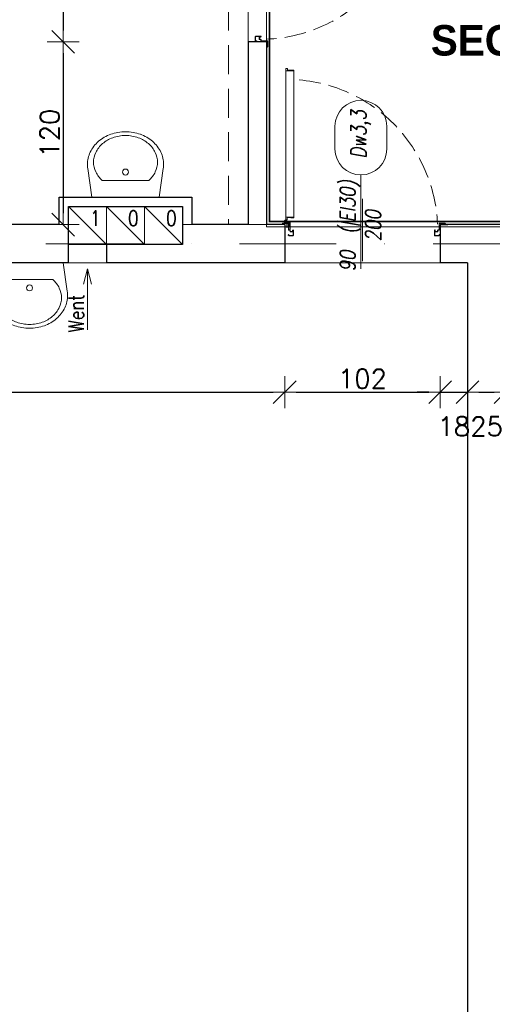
# Model space of a CAD drawing. Header units: millimetres. Extents: x 23192 to 177760, y -399809 to -79279.
# Tile 237 of 256: x 58332 to 58642, y -195440 to -194794. Entities that reach past the tile are written whole.
import ezdxf
from ezdxf.enums import TextEntityAlignment as Align

# ---------------------------------------------------------------- set-up
doc = ezdxf.new("R2010")
doc.units = ezdxf.units.MM
for name, pattern in [('2_3', [1, 0.5, -0.5]), ('CENTER', [0.6, 0.375, -0.075, 0.075, -0.075]), ('DASHDOT', [25.4, 12.7, -6.35, 0, -6.35]), ('HIDDEN', [9.525, 6.35, -3.175]), ('Hidden Line', [391.222223, 282.222223, -109])]:
    doc.linetypes.add(name, pattern=pattern)
doc.layers.get('0').update_dxf_attribs({"lineweight": 0})
for name, color, linetype, lineweight in [('!! 0_ Istn-sciany', 3, 'Continuous', 30), ('!! 0_ Istn-widok', 1, 'Continuous', 15), ('!! 0_ Opis', 8, 'Continuous', 13), ('!! 0_Istn-armatura', 6, 'Continuous', 9), ('!! 0_Istn-drzwi', 1, 'Continuous', 13), ('!! 0_Istn-went', 5, 'Continuous', 13), ('!! 0_Osie', 1, 'DASHDOT', 13), ('!! 1  WYDZIELENIE PPOŻ', 252, 'Continuous', 0), ('!! 1_drzwi-linia', 213, 'Continuous', 5), ('!! 2_drzwi opis', 151, 'Continuous', 9), ('!! wymiary osi', 250, 'Continuous', 9), ('0-osie-liniA', 14, 'DASHDOT', 5), ('Dimension (ISO)', 7, 'Continuous', 25)]:
    doc.layers.add(name, color=color, linetype=linetype, lineweight=lineweight)
doc.layers.add('Powierzchnia', color=140, linetype='Continuous', lineweight=5, plot=False)
doc.styles.add('50', font='ROMANS.shx', dxfattribs={"width": 0.8, "height": 10})
doc.styles.add('ARCHETYP', font='romans.shx', dxfattribs={"height": 15})
doc.styles.add('Note Text (ISO)', font='tahoma.ttf')
doc.styles.add('STYLE10', font='arialbd.ttf')
doc.styles.add('TXT', font='simplex.shx')
doc.dimstyles.new('Default (ISO)', dxfattribs={"dimscale": 5, "dimtxt": 5, "dimasz": 5, "dimexe": 3.175, "dimexo": 0, "dimgap": 0.762, "dimtad": 1, "dimdec": 0, "dimrnd": 1e-08, "dimzin": 0, "dimtxsty": 'Note Text (ISO)', "dimcen": 0.09, "dimdle": 10, "dimclrd": 256, "dimclre": 256, "dimclrt": 256, "dimazin": 0, "dimtfac": 0.70104, "dimtmove": 0, "dimatfit": 3, "dimfxl": 1, "dimtolj": 1, "dimtzin": 0, "dimlwd": -1, "dimlwe": -1, "dimarcsym": 0})
doc.dimstyles.new('DIM50', dxfattribs={"dimscale": 5, "dimtxt": 2.5, "dimasz": 1.5, "dimexe": 0, "dimexo": 0, "dimgap": 0.5, "dimtad": 1, "dimdec": 4, "dimrnd": 0.5, "dimdsep": 46, "dimtxsty": 'TXT', "dimblk1": 'TICK1', "dimblk2": 'TICK1', "dimsah": 1, "dimcen": 0, "dimse1": 1, "dimse2": 1, "dimclrd": 1, "dimclre": 7, "dimclrt": 9, "dimadec": 0, "dimazin": 0, "dimtfac": 1, "dimtdec": 4, "dimtmove": 2, "dimatfit": 3, "dimldrblk": 'TICK1', "dimfxl": 1, "dimtolj": 1, "dimarcsym": 0})

# ---------------------------------------------------------------- blocks, each defined once
blk = doc.blocks.new('A$C578D6593')
for p, q in [((-26.36, 0), (-29.16, 18.76)), ((17.64, 0), (20.43, 18.76)), ((-19.63, 11), (10.9, 11)), ((-26.36, 0), (17.64, 0))]:
    blk.add_line(p, q)
blk.add_circle((-4.36, 16.5), 2)
for centre, radius, start, end in [((-5.67, 17.67), 25.11, 109.6071, 130.69553), ((-5.67, 19.17), 21.11, 109.6071, 130.69553), ((-4.36, 14), 29, 90, 109.6071), ((-4.36, 15.5), 25, 90, 109.6071), ((-4.36, 14), 29, 70.3929, 90), ((-4.36, 15.5), 25, 70.3929, 90), ((-3.06, 19.17), 21.11, 49.30447, 70.3929), ((-3.06, 17.67), 25.11, 49.30447, 70.3929), ((-7.68, 20), 22.03, 130.69553, 154.2825), ((-7.68, 21.5), 18.03, 130.69553, 154.2825), ((-1.05, 21.5), 18.03, 25.7175, 49.30447), ((-1.05, 20), 22.03, 25.7175, 49.30447), ((-10.79, 21.5), 18.58, 154.2825, 180), ((-10.79, 23), 14.58, 154.2825, 180), ((2.06, 23), 14.58, 0, 25.7175), ((2.06, 21.5), 18.58, 0, 25.7175), ((-10.79, 21.5), 18.58, 180, 188.47944), ((-10.79, 23), 14.58, 180, 205.7175), ((2.06, 23), 14.58, 334.2825, 0), ((2.06, 21.5), 18.58, 351.52056, 0), ((-7.68, 24.5), 18.03, 205.7175, 228.4823), ((-1.05, 24.5), 18.03, 311.5177, 334.2825)]:
    blk.add_arc(centre, radius, start, end)
blk = doc.blocks.new('BLOK OSI')
at = {"layer": '0-osie-liniA', "ltscale": 5}
blk.add_lwpolyline([(48639.25763, -195002.0883), (55442.2848, -195002.0883)], dxfattribs=at)
blk = doc.blocks.new('*D1419')
at = {"layer": 'DEFPOINTS', "color": 0, "transparency": 16777216}
for p in [(-689.8, 120.2), (510.2, 120.2), (510.2, 18.8)]:
    blk.add_point(p, dxfattribs=at)
at = {"layer": 'Dimension (ISO)', "transparency": 16777216}
for p, q in [((-689.8, 120.2), (-689.8, 2.9)), ((510.2, 120.2), (510.2, 2.9)), ((-664.8, 18.8), (485.2, 18.8))]:
    blk.add_line(p, q, dxfattribs=at)
for points in [[(-664.8, 22.9), (-664.8, 14.6), (-689.8, 18.8)], [(485.2, 22.9), (485.2, 14.6), (510.2, 18.8)]]:
    blk.add_solid(points, dxfattribs=at)
at = {"layer": 'Dimension (ISO)', "lineweight": 9, "transparency": 16777216, "insert": (-160.6, 48.6), "char_height": 25, "attachment_point": 1, "style": 'Note Text (ISO)'}
blk.add_mtext('\\A1;1200', dxfattribs=at)
blk = doc.blocks.new('1_ok-opis')
blk.add_line((0, 111.61), (0, 50))
for points in [[(-17, 128.61), (-17, 143.61)], [(17, 128.61), (17, 143.61)]]:
    blk.add_lwpolyline(points)
for centre, start, end in [((0, 143.61), 0, 180), ((0, 128.61), 180, 0)]:
    blk.add_arc(centre, 17, start, end)
at = {"style": 'ARCHETYP'}
for tag, height, rotation, p in [('NR', 12, 90, (0, 136.9)), ('NR', 12, 270, (0, 136.9)), ('SZEROKOŚĆ', 10, 90, (-8, 78.29)), ('WYSOKOŚĆ', 10, 270, (-8, 78.29)), ('WYSOKOŚĆ', 10, 90, (8, 78.29)), ('SZEROKOŚĆ', 10, 270, (8, 78.29))]:
    blk.add_attdef(tag, text='', height=height, rotation=rotation, dxfattribs=at).set_placement(p, align=Align.MIDDLE)
blk = doc.blocks.new('TICK1')
at = {"color": 2}
blk.add_line((-1, -1), (1, 1), dxfattribs=at)
at = {"color": 0}
for p, q in [((0, -1.4), (0, 1.4)), ((0, 0), (-1, 0))]:
    blk.add_line(p, q, dxfattribs=at)
blk = doc.blocks.new('*D2730')
at = {"layer": '!! wymiary osi', "color": 1, "lineweight": -2, "transparency": 16777216}
blk.add_line((57757.07, -195038.07), (58498.07, -195038.07), dxfattribs=at)
at = {"layer": 'DEFPOINTS', "color": 0, "transparency": 16777216}
for p in [(57749.57, -194953.13), (58505.57, -194953.13), (58505.57, -195038.07)]:
    blk.add_point(p, dxfattribs=at)
at = {"layer": '!! wymiary osi', "color": 1, "lineweight": -2, "transparency": 16777216, "xscale": 7.5, "yscale": 7.5, "zscale": 7.5, "rotation": 180}
blk.add_blockref('TICK1', (57749.57, -195038.07), dxfattribs=at)
at = {"layer": '!! wymiary osi', "color": 1, "lineweight": -2, "transparency": 16777216, "xscale": 7.5, "yscale": 7.5, "zscale": 7.5}
blk.add_blockref('TICK1', (58505.57, -195038.07), dxfattribs=at)
at = {"layer": '!! wymiary osi', "color": 9, "transparency": 16777216, "insert": (58127.57, -195029.32), "char_height": 12.5, "attachment_point": 5, "style": 'TXT'}
blk.add_mtext('\\A1;756', dxfattribs=at)
blk = doc.blocks.new('*D2731')
at = {"layer": '!! wymiary osi', "color": 1, "lineweight": -2, "transparency": 16777216}
blk.add_line((58513.07, -195038.07), (58600.07, -195038.07), dxfattribs=at)
at = {"layer": 'DEFPOINTS', "color": 0, "transparency": 16777216}
for p in [(58505.57, -194953.13), (58607.57, -194953.13), (58607.57, -195038.07)]:
    blk.add_point(p, dxfattribs=at)
at = {"layer": '!! wymiary osi', "color": 1, "lineweight": -2, "transparency": 16777216, "xscale": 7.5, "yscale": 7.5, "zscale": 7.5, "rotation": 180}
blk.add_blockref('TICK1', (58505.57, -195038.07), dxfattribs=at)
at = {"layer": '!! wymiary osi', "color": 1, "lineweight": -2, "transparency": 16777216, "xscale": 7.5, "yscale": 7.5, "zscale": 7.5}
blk.add_blockref('TICK1', (58607.57, -195038.07), dxfattribs=at)
at = {"layer": '!! wymiary osi', "color": 9, "transparency": 16777216, "insert": (58556.57, -195029.32), "char_height": 12.5, "attachment_point": 5, "style": 'TXT'}
blk.add_mtext('\\A1;102', dxfattribs=at)
blk = doc.blocks.new('*D2732')
at = {"layer": '!! wymiary osi', "color": 1, "lineweight": -2, "transparency": 16777216}
for p, q in [((58600.07, -195038.07), (58592.57, -195038.07)), ((58607.57, -195038.07), (58625.57, -195038.07)), ((58633.07, -195038.07), (58640.57, -195038.07))]:
    blk.add_line(p, q, dxfattribs=at)
at = {"layer": 'DEFPOINTS', "color": 0, "transparency": 16777216}
for p in [(58607.57, -194953.13), (58625.57, -194953.13), (58625.57, -195038.07)]:
    blk.add_point(p, dxfattribs=at)
at = {"layer": '!! wymiary osi', "color": 1, "lineweight": -2, "transparency": 16777216, "xscale": 7.5, "yscale": 7.5, "zscale": 7.5}
blk.add_blockref('TICK1', (58607.57, -195038.07), dxfattribs=at)
at = {"layer": '!! wymiary osi', "color": 1, "lineweight": -2, "transparency": 16777216, "xscale": 7.5, "yscale": 7.5, "zscale": 7.5, "rotation": 180}
blk.add_blockref('TICK1', (58625.57, -195038.07), dxfattribs=at)
at = {"layer": '!! wymiary osi', "color": 9, "transparency": 16777216, "insert": (58616.57, -195060.57), "char_height": 12.5, "attachment_point": 5, "style": 'TXT'}
blk.add_mtext('\\A1;18', dxfattribs=at)
blk = doc.blocks.new('*D2733')
at = {"layer": '!! wymiary osi', "color": 1, "lineweight": -2, "transparency": 16777216}
blk.add_line((58633.07, -195038.07), (58643.07, -195038.07), dxfattribs=at)
at = {"layer": 'DEFPOINTS', "color": 0, "transparency": 16777216}
for p in [(58650.57, -194946.13), (58625.57, -194953.13), (58650.57, -195038.07)]:
    blk.add_point(p, dxfattribs=at)
at = {"layer": '!! wymiary osi', "color": 1, "lineweight": -2, "transparency": 16777216, "xscale": 7.5, "yscale": 7.5, "zscale": 7.5, "rotation": 180}
blk.add_blockref('TICK1', (58625.57, -195038.07), dxfattribs=at)
at = {"layer": '!! wymiary osi', "color": 1, "lineweight": -2, "transparency": 16777216, "xscale": 7.5, "yscale": 7.5, "zscale": 7.5}
blk.add_blockref('TICK1', (58650.57, -195038.07), dxfattribs=at)
at = {"layer": '!! wymiary osi', "color": 9, "transparency": 16777216, "insert": (58638.07, -195060.57), "char_height": 12.5, "attachment_point": 5, "style": 'TXT'}
blk.add_mtext('\\A1;25', dxfattribs=at)
blk = doc.blocks.new('zaw-dr-90-p')
at = {"color": 2, "linetype": 'CENTER', "ltscale": 0.2}
for p, q in [((12, 0), (-12, 0)), ((0, 12), (0, -12)), ((24.5, 24), (31, 24)), ((24.5, 19), (31, 19))]:
    blk.add_line(p, q, dxfattribs=at)
at = {"ltscale": 0.2}
for p, q in [((10, 12), (6.5, 12)), ((10, 0), (10, 6.5))]:
    blk.add_line(p, q, dxfattribs=at)
blk.add_lwpolyline([(0, 6.5), (23.5, 6.5, 0.414214), (28, 11), (28, 31), (24.5, 31), (24.5, 11, -0.414214), (23.5, 10), (0, 10, 4.561698), (7.6, 6.5), (4.9, 4.2)], format="xyb", dxfattribs=at)
blk.add_lwpolyline([(-0.2, -0.2), (-2.5, -0.2), (-2.5, 0.2), (-0.2, 0.2), (-0.2, 2.5), (0.2, 2.5), (0.2, 0.2), (2.8, 0.2), (2.8, -0.2), (0.2, -0.2), (0.2, -2.8), (-0.2, -2.8)], close=True)
blk.add_lwpolyline([(10, 10), (10, 39), (6.5, 39), (6.5, 10)], dxfattribs=at)
blk.add_circle((0, 0), 6.5, dxfattribs=at)
blk = doc.blocks.new('drzwi 90- sc 12')
for p, q in [((-13620.32, 20410.16), (-13620.32, 20313.77)), ((-13616.12, 20410.26), (-13620.22, 20410.26)), ((-13616.12, 20410.26), (-13620, 20410.26)), ((-13618.17, 20410.26), (-13616.22, 20410.26)), ((-13618.17, 20410.26), (-13616.22, 20410.26)), ((-13616.12, 20410.26), (-13616.12, 20411.46)), ((-13616.12, 20411.46), (-13615.02, 20411.46)), ((-13614.92, 20411.36), (-13614.92, 20313.77)), ((-13614.92, 20409.86), (-13620.32, 20409.86)), ((-13620.32, 20313.47), (-13620.32, 20317.97)), ((-13614.92, 20313.77), (-13620.32, 20313.77)), ((-13618.22, 20313.37), (-13620.22, 20313.37)), ((-13618.22, 20313.67), (-13618.22, 20313.37)), ((-13618.22, 20313.67), (-13616.42, 20313.67)), ((-13614.92, 20312.27), (-13614.92, 20317.97)), ((-13715.57, 20308.32), (-13715.57, 20308.56)), ((-13715.57, 20307.69), (-13715.57, 20308.56)), ((-13715.57, 20307.82), (-13715.57, 20308.56)), ((-13715.57, 20307.72), (-13715.37, 20307.72)), ((-13617.77, 20311.12), (-13617.77, 20305.72)), ((-13617.77, 20311.12), (-13617.77, 20305.72)), ((-13616.17, 20309.92), (-13617.37, 20309.92)), ((-13616.17, 20309.92), (-13616.17, 20311.02)), ((-13615.92, 20313.17), (-13615.92, 20312.17)), ((-13615.92, 20312.17), (-13615.02, 20312.17)), ((-13715.77, 20301.96), (-13716.27, 20301.96)), ((-13616.77, 20301.96), (-13616.27, 20301.96))]:
    blk.add_line(p, q)
for points in [[(-13665.27, 20284.96), (-13665.27, 20325.83)], [(-13615.57, 20309.64), (-13615.32, 20309.64), (-13615.32, 20309.82), (-13616.32, 20309.82), (-13616.32, 20309.64), (-13615.92, 20309.64)]]:
    blk.add_lwpolyline(points)
at = {"lineweight": 30}
for points in [[(-13716.27, 20308.92), (-13721.27, 20308.92)], [(-13716.27, 20308.92), (-13716.27, 20296.92)], [(-13614.27, 20308.92), (-13609.27, 20308.92)], [(-13614.27, 20308.92), (-13614.27, 20296.92)]]:
    blk.add_lwpolyline(points, dxfattribs=at)
at = {"ltscale": 0.2}
for points in [[(-13715.57, 20307.51), (-13715.57, 20309.48, 0.414214), (-13715.91, 20309.82), (-13719.43, 20309.82, 0.414214), (-13719.77, 20309.48), (-13719.77, 20308.92), (-13719.59, 20308.92), (-13719.59, 20309.48, -0.414214), (-13719.43, 20309.64), (-13716.97, 20309.64)], [(-13716.97, 20309.64), (-13715.91, 20309.64, -0.414214), (-13715.75, 20309.48), (-13715.75, 20307.51)], [(-13715.75, 20307.76), (-13715.75, 20305.58, 0.414214), (-13715.41, 20305.24), (-13714.96, 20305.24, -0.414214), (-13714.8, 20305.08), (-13714.8, 20304.48, 0.414214), (-13714.46, 20304.14), (-13713.28, 20304.14, 0.414214), (-13712.94, 20304.48), (-13712.94, 20305.15, -1), (-13712.75, 20305.15), (-13712.75, 20301.96, -0.414214), (-13712.91, 20301.8), (-13715.43, 20301.8, -0.414214), (-13715.59, 20301.96), (-13715.59, 20302.52), (-13715.77, 20302.52), (-13715.77, 20301.96, 0.414214), (-13715.43, 20301.62), (-13712.91, 20301.62, 0.414214), (-13712.57, 20301.96), (-13712.57, 20305.15, 1), (-13713.12, 20305.15), (-13713.12, 20304.48, -0.414214), (-13713.28, 20304.32), (-13714.46, 20304.32, -0.414214), (-13714.62, 20304.48), (-13714.62, 20305.08, 0.414214), (-13714.96, 20305.42), (-13715.41, 20305.42, -0.414214), (-13715.57, 20305.58), (-13715.57, 20307.64)], [(-13615.92, 20309.64), (-13616.63, 20309.64, 0.414214), (-13616.79, 20309.48), (-13616.79, 20305.58, -0.414214), (-13617.13, 20305.24), (-13617.58, 20305.24, 0.414214), (-13617.74, 20305.08), (-13617.74, 20304.48, -0.414214), (-13618.08, 20304.14), (-13619.26, 20304.14, -0.414214), (-13619.6, 20304.48), (-13619.6, 20305.15, 1), (-13619.79, 20305.15), (-13619.79, 20301.96, 0.414214), (-13619.63, 20301.8), (-13617.11, 20301.8, 0.414214), (-13616.95, 20301.96), (-13616.95, 20302.52), (-13616.77, 20302.52), (-13616.77, 20301.96, -0.414214), (-13617.11, 20301.62), (-13619.63, 20301.62, -0.414214), (-13619.97, 20301.96), (-13619.97, 20305.15, -1), (-13619.42, 20305.15), (-13619.42, 20304.48, 0.414214), (-13619.26, 20304.32), (-13618.08, 20304.32, 0.414214), (-13617.92, 20304.48), (-13617.92, 20305.08, -0.414214), (-13617.58, 20305.42), (-13617.13, 20305.42, 0.414214), (-13616.97, 20305.58), (-13616.97, 20309.48, -0.414214), (-13616.63, 20309.82), (-13613.11, 20309.82, -0.414214), (-13612.77, 20309.48), (-13612.77, 20308.92), (-13612.95, 20308.92), (-13612.95, 20309.48, 0.414214), (-13613.11, 20309.64), (-13615.57, 20309.64)]]:
    blk.add_lwpolyline(points, format="xyb", dxfattribs=at)
blk.add_lwpolyline([(-13616.79, 20308.82), (-13616.97, 20308.82), (-13616.97, 20307.42), (-13616.79, 20307.42)], close=True)
for centre, radius, start, end in [((-13620.22, 20410.16), 0.1, 90, 180), ((-13615.02, 20411.36), 0.1, 0, 90), ((-13620.22, 20313.47), 0.1, 180, 270), ((-13616.42, 20313.17), 0.5, 0, 90), ((-13616.27, 20311.02), 0.1, 0, 90), ((-13615.02, 20312.27), 0.1, 270, 0)]:
    blk.add_arc(centre, radius, start, end)
at = {"linetype": 'Hidden Line', "lineweight": 9, "ltscale": 0.05}
blk.add_arc((-13615.5, 20305.14), 99.12, 94.80054, 177.69442, dxfattribs=at)
at = {"xscale": 0.09999999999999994, "yscale": 0.09999999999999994, "zscale": 0.09999999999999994, "rotation": 180.0000000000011}
blk.add_blockref('zaw-dr-90-p', (-13614.92, 20310.92), dxfattribs=at)
blk = doc.blocks.new('*D4009')
at = {"layer": '!! 1  WYDZIELENIE PPOŻ', "color": 1, "lineweight": -2, "transparency": 16777216}
blk.add_line((58360.12, -194713.63), (58360.12, -194800.63), dxfattribs=at)
at = {"layer": 'DEFPOINTS', "color": 0, "transparency": 16777216}
for p in [(58481.57, -194706.13), (58360.12, -194808.13), (58481.57, -194808.13)]:
    blk.add_point(p, dxfattribs=at)
at = {"layer": '!! 1  WYDZIELENIE PPOŻ', "color": 1, "lineweight": -2, "transparency": 16777216, "xscale": 7.5, "yscale": 7.5, "zscale": 7.5}
for p, rotation in [((58360.12, -194706.13), 90), ((58360.12, -194808.13), 270)]:
    blk.add_blockref('TICK1', p, dxfattribs=dict(at, rotation=rotation))
at = {"layer": '!! 1  WYDZIELENIE PPOŻ', "color": 9, "transparency": 16777216, "insert": (58351.37, -194757.13), "char_height": 12.5, "attachment_point": 5, "rotation": 90, "style": 'TXT'}
blk.add_mtext('\\A1;102', dxfattribs=at)
blk = doc.blocks.new('*D4010')
at = {"layer": '!! 1  WYDZIELENIE PPOŻ', "color": 1, "lineweight": -2, "transparency": 16777216}
blk.add_line((58360.12, -194815.63), (58360.12, -194920.63), dxfattribs=at)
at = {"layer": 'DEFPOINTS', "color": 0, "transparency": 16777216}
for p in [(58481.57, -194808.13), (58360.12, -194928.13), (58481.57, -194928.13)]:
    blk.add_point(p, dxfattribs=at)
at = {"layer": '!! 1  WYDZIELENIE PPOŻ', "color": 1, "lineweight": -2, "transparency": 16777216, "xscale": 7.5, "yscale": 7.5, "zscale": 7.5}
for p, rotation in [((58360.12, -194808.13), 90), ((58360.12, -194928.13), 270)]:
    blk.add_blockref('TICK1', p, dxfattribs=dict(at, rotation=rotation))
at = {"layer": '!! 1  WYDZIELENIE PPOŻ', "color": 9, "transparency": 16777216, "insert": (58351.37, -194868.13), "char_height": 12.5, "attachment_point": 5, "rotation": 90, "style": 'TXT'}
blk.add_mtext('\\A1;120', dxfattribs=at)
blk = doc.blocks.new('A$C11ef928a')
at = {"layer": 'Dimension (ISO)', "lineweight": 9}
dim = blk.add_linear_dim(base=(510.2, 18.8), p1=(-689.8, 120.2), p2=(510.2, 120.2), angle=180, dimstyle='Default (ISO)', override={"dimdec": 0, "dimlfac": 1, "dimtp": 0, "dimtm": 0, "dimtdec": 2, "dimtofl": 0, "dimatfit": 1}, dxfattribs=at)
dim.commit()
dim.dimension.update_dxf_attribs({"geometry": '*D1419', "text_midpoint": (-125.7, 18.8), "dimtype": 128})

msp = doc.modelspace()

# ---------------------------------------------------------------- linework, layer by layer
at = {"layer": '!! 0_ Istn-sciany'}
for p, q in [((58481.56735, -194808.12813), (58481.56735, -194928.12813)), ((58493.56735, -194808.12813), (58493.56735, -194928.12813)), ((58444.56735, -194910.12813), (58444.56735, -194928.12813)), ((58438.56735, -194916.12813), (58438.56735, -194941.12813)), ((58505.56735, -194928.12813), (58505.56735, -194953.12813)), ((58607.56735, -194928.12813), (58607.56735, -194953.12813)), ((58625.56735, -194953.12813), (58625.56735, -195589.12813))]:
    msp.add_line(p, q, dxfattribs=at)
for points in [[(58493.56735, -194808.12813), (58481.56735, -194808.12813)], [(58357.56735, -194928.12813), (58357.56735, -194910.12813)], [(58357.56735, -194910.12813), (58444.56735, -194910.12813)], [(58363.56735, -194953.12813), (58363.56735, -194916.12813)], [(58363.56735, -194916.12813), (58438.56735, -194916.12813)], [(58357.56735, -194928.12813), (58318.56735, -194928.12813)], [(58481.56735, -194928.12813), (58444.56735, -194928.12813)], [(58505.56735, -194928.12813), (58493.56735, -194928.12813)], [(58650.56735, -194928.12813), (58607.56735, -194928.12813)], [(58438.56735, -194941.12813), (58388.56735, -194941.12813)], [(58388.56735, -194941.12813), (58388.56735, -194953.12813)], [(58363.56735, -194953.12813), (58287.56735, -194953.12813)], [(58505.56735, -194953.12813), (58388.56735, -194953.12813)], [(58625.56735, -194953.12813), (58607.56735, -194953.12813)]]:
    msp.add_lwpolyline(points, dxfattribs=at)
at = {"layer": '!! 0_ Istn-widok', "linetype": 'HIDDEN', "ltscale": 3}
for p, q in [((58468.56735, -194353.12813), (58468.56735, -194928.12813)), ((58493.56735, -194353.12813), (58493.56735, -194928.12813))]:
    msp.add_line(p, q, dxfattribs=at)
at = {"layer": '!! 0_ Istn-widok'}
for points in [[(58357.56735, -194928.12813), (58363.56735, -194928.12813)], [(58444.56735, -194928.12813), (58438.56735, -194928.12813)], [(58493.56735, -194928.12813), (58481.56735, -194928.12813)]]:
    msp.add_lwpolyline(points, dxfattribs=at)
at = {"layer": '!! 0_Istn-drzwi'}
msp.add_lwpolyline([(58555.56735, -194907.12813), (58555.56735, -194957.12813)], dxfattribs=at)
at = {"layer": '!! 0_Istn-went'}
for points in [[(58363.56735, -194941.12813), (58388.56735, -194941.12813), (58388.56735, -194916.12813), (58363.56735, -194916.12813)], [(58388.56735, -194941.12813), (58413.56735, -194941.12813), (58413.56735, -194916.12813), (58388.56735, -194916.12813)], [(58413.56735, -194941.12813), (58438.56735, -194941.12813), (58438.56735, -194916.12813), (58413.56735, -194916.12813)]]:
    msp.add_lwpolyline(points, close=True, dxfattribs=at)
for points in [[(58363.56735, -194916.12813), (58388.56735, -194941.12813)], [(58388.56735, -194916.12813), (58413.56735, -194941.12813)], [(58413.56735, -194916.12813), (58438.56735, -194941.12813)], [(58363.56735, -194953.12813), (58388.56735, -194953.12813)], [(58376.06735, -194957.18006), (58373.38786, -194967.18006)], [(58376.06735, -194997.22659), (58376.06735, -194957.18006)], [(58376.06735, -194957.18006), (58378.74684, -194967.18006)]]:
    msp.add_lwpolyline(points, dxfattribs=at)
at = {"layer": '!! 1  WYDZIELENIE PPOŻ', "color": 20, "linetype": '2_3', "ltscale": 10, "true_color": 0xf65c09, "const_width": 1}
msp.add_lwpolyline([(58495.56735, -194926.12813), (58922.56735, -194926.12813), (58922.56735, -194355.12813), (58645.57069, -194355.12813), (58646.07068, -194655.12207), (58495.56735, -194655.57778)], close=True, dxfattribs=at)
at = {"layer": 'Powierzchnia'}
for points in [[(57749.56735, -194353.12813), (58481.56735, -194353.12813), (58481.56735, -194928.12813), (58444.56735, -194928.12813), (58444.56735, -194910.12813), (58357.56735, -194910.12813), (58357.56735, -194928.12813), (58318.56735, -194928.12813), (58318.56735, -194910.12813), (58256.56735, -194910.12813), (58256.56735, -194928.12813), (57868.56735, -194928.12813), (57868.56735, -194910.12813), (57749.56735, -194910.12813)], [(58924.56735, -194929.66796), (58493.56735, -194929.66796), (58493.56735, -194653.12813), (58924.56735, -194653.12813)], [(58625.56735, -194953.12813), (57749.56735, -194953.12813), (57749.56735, -195589.12813), (58625.56735, -195589.12813)]]:
    msp.add_lwpolyline(points, close=True, dxfattribs=at)

# ---------------------------------------------------------------- block references
at = {"layer": '!! 0_Istn-armatura', "xscale": -1}
msp.add_blockref('A$C578D6593', (58396.70373, -194910.12813), dxfattribs=at)
at = {"layer": '!! 0_Istn-armatura', "rotation": 180}
msp.add_blockref('A$C578D6593', (58333.70373, -194953.12813), dxfattribs=at)
at = {"layer": '!! 0_Osie'}
msp.add_blockref('BLOK OSI', (8819.85593, 61.46017), dxfattribs=at)
at = {"layer": '!! 1_drzwi-linia', "xscale": -1, "rotation": 270}
msp.add_blockref('drzwi 90- sc 12', (38184.64301, -181091.85843), dxfattribs=at)
at = {"layer": '!! 1_drzwi-linia', "xscale": -1}
msp.add_blockref('drzwi 90- sc 12', (44891.29765, -215237.05247), dxfattribs=at)
at = {"layer": '!! 2_drzwi opis'}
ref = msp.add_blockref('1_ok-opis', (58555.56735, -195007.12813), dxfattribs=dict(at, xscale=-1, rotation=359.9999963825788))
ref.add_attrib('WYSOKOŚĆ', '90  (|EI30)', dxfattribs={"layer": '0', "height": 10, "rotation": 89.99999638, "style": '50', "oblique": 10, "width": 0.8}).set_placement((58547.56735, -194928.83728), align=Align.MIDDLE)
ref.add_attrib('SZEROKOŚĆ', '200', dxfattribs={"layer": '0', "height": 10, "rotation": 89.99999638, "style": '50', "oblique": 10, "width": 0.8}).set_placement((58563.56735, -194928.83728), align=Align.MIDDLE)
ref.add_attrib('NR', 'Dw3,3', dxfattribs={"layer": '0', "height": 10, "rotation": 89.99999638, "style": '50', "oblique": 10, "width": 0.8}).set_placement((58555.56735, -194868.92099), align=Align.MIDDLE)
at = {"xscale": -0.1, "yscale": 0.1, "zscale": 0.1, "rotation": 90}
msp.add_blockref('A$C11ef928a', (82225.12684, -195364.3052), dxfattribs=at)

# ---------------------------------------------------------------- texts
at = {"layer": '!! 0_ Opis', "style": 'STYLE10', "width": 0.95}
msp.add_text('SEGMENT "A"', height=20, dxfattribs=at).set_placement((58601.46369, -194817.14512))
at = {"layer": '!! 0_Istn-went', "style": 'ARCHETYP', "width": 0.8}
for s, rotation, p in [('1', 0.00000004, (58377.72878, -194928.9506)), ('0', 0.00000004, (58402.72878, -194928.9506)), ('0', 0.00000004, (58427.72878, -194928.9506)), ('Went', 89.99999996, (58373.73712, -194999.01347))]:
    msp.add_text(s, height=10, rotation=rotation, dxfattribs=at).set_placement(p)

# ---------------------------------------------------------------- dimensions: what is measured, and where the dimension line sits
at = {"layer": '!! 1  WYDZIELENIE PPOŻ'}
for base, p1, p2, picture, middle in [((58360.1159, -194808.12813), (58481.56735, -194706.12813), (58481.56735, -194808.12813), '*D4009', (58351.3659, -194757.12813)), ((58360.1159, -194928.12813), (58481.56735, -194808.12813), (58481.56735, -194928.12813), '*D4010', (58351.3659, -194868.12813))]:
    dim = msp.add_linear_dim(base=base, p1=p1, p2=p2, angle=90, dimstyle='DIM50', dxfattribs=at)
    dim.commit()
    dim.dimension.update_dxf_attribs({"geometry": picture, "text_midpoint": middle})
at = {"layer": '!! wymiary osi'}
for base, p1, p2, picture, middle in [((58650.56735, -195038.07353), (58625.56735, -194953.12813), (58650.56735, -194946.12813), '*D2733', (58638.06735, -195060.57353)), ((58505.56735, -195038.07353), (57749.56735, -194953.12813), (58505.56735, -194953.12813), '*D2730', (58127.56735, -195029.32353)), ((58607.56735, -195038.07353), (58505.56735, -194953.12813), (58607.56735, -194953.12813), '*D2731', (58556.56735, -195029.32353)), ((58625.56735, -195038.07353), (58607.56735, -194953.12813), (58625.56735, -194953.12813), '*D2732', (58616.56735, -195060.57353))]:
    dim = msp.add_linear_dim(base=base, p1=p1, p2=p2, dimstyle='DIM50', dxfattribs=at)
    dim.commit()
    dim.dimension.update_dxf_attribs({"geometry": picture, "text_midpoint": middle})

doc.saveas('drawing.dxf')
